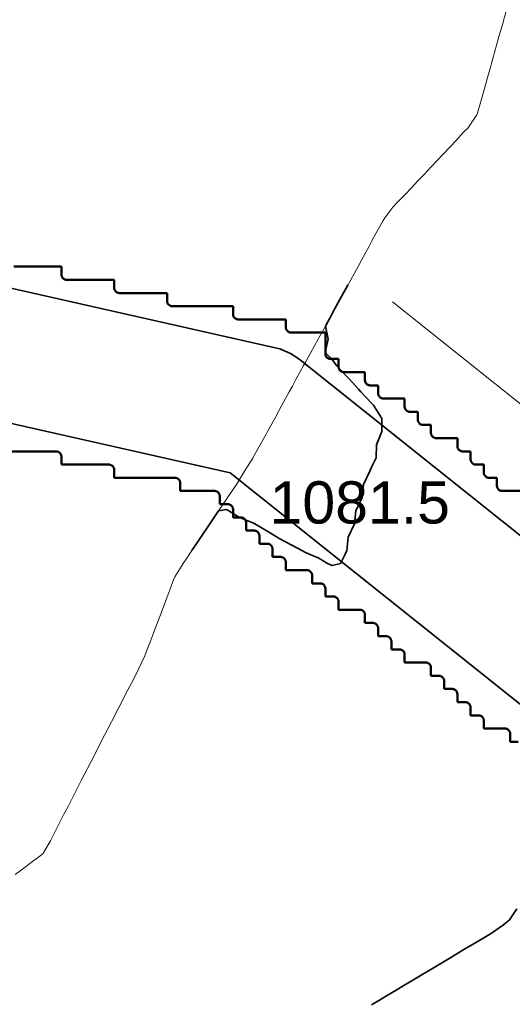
# Model space of a CAD drawing. Header units: metres. Extents: x -6552 to -6384, y 5654608 to 5654799.
# Tile 25 of 68: x -6435 to -6426, y 5654643 to 5654661. Entities that reach past the tile are written whole.
import ezdxf
from ezdxf.enums import TextEntityAlignment as Align

# ---------------------------------------------------------------- set-up
doc = ezdxf.new("R2010")
doc.units = ezdxf.units.M
doc.header["$LTSCALE"] = 0.5
doc.linetypes.add('DASHED', pattern=[9, 6, -3])
doc.linetypes.add('PHANTOM', pattern=[22, 12, -2, 2, -2, 2, -2])
for name, color, linetype, lineweight in [('L-GRAD-CONT', 5, 'DASHED', 25), ('L-GRAD-SLOPE', 5, 'Continuous', 18), ('L-HARD-PAVE', 8, 'Continuous', 35), ('L-SITE-LIMIT', 6, 'PHANTOM', 50), ('V-TOPO-MAJR', 34, 'Continuous', 35), ('V-TOPO-MINR', 32, 'Continuous', 13)]:
    doc.layers.add(name, color=color, linetype=linetype, lineweight=lineweight)
doc.styles.add('BR-STD', font='arial.ttf')

msp = doc.modelspace()

# ---------------------------------------------------------------- linework, layer by layer
at = {"layer": 'L-GRAD-CONT', "lineweight": 35}
msp.add_lwpolyline([(-6429.074, 5654656.155), (-6429.09, 5654656.125), (-6429.125, 5654656.062), (-6429.228, 5654655.875), (-6429.364, 5654655.625), (-6429.375, 5654655.606), (-6429.501, 5654655.375), (-6429.45, 5654655.125), (-6429.503, 5654654.875), (-6429.375, 5654654.741), (-6429.29, 5654654.625), (-6429.125, 5654654.453), (-6429.05, 5654654.375), (-6428.875, 5654654.177), (-6428.829, 5654654.125), (-6428.625, 5654653.912), (-6428.589, 5654653.875), (-6428.434, 5654653.625), (-6428.434, 5654653.375), (-6428.533, 5654653.125), (-6428.541, 5654652.875), (-6428.625, 5654652.7), (-6428.661, 5654652.625), (-6428.78, 5654652.375), (-6428.805, 5654652.125), (-6428.875, 5654651.979), (-6428.925, 5654651.875), (-6428.948, 5654651.625), (-6429.068, 5654651.375), (-6429.091, 5654651.125), (-6429.125, 5654651.054), (-6429.211, 5654650.875), (-6429.375, 5654650.836), (-6429.46, 5654650.875), (-6429.625, 5654650.98), (-6429.875, 5654651.087), (-6429.948, 5654651.125), (-6430.125, 5654651.214), (-6430.375, 5654651.352), (-6430.416, 5654651.375), (-6430.625, 5654651.499), (-6430.838, 5654651.625), (-6430.875, 5654651.646), (-6431.125, 5654651.748), (-6431.327, 5654651.875), (-6431.375, 5654651.901), (-6431.522, 5654651.875), (-6431.625, 5654651.723), (-6431.691, 5654651.625), (-6431.86, 5654651.375), (-6431.875, 5654651.353), (-6432.027, 5654651.125), (-6432.028, 5654651.124)], dxfattribs=at)
at = {"layer": 'L-GRAD-SLOPE'}
msp.add_lwpolyline([(-6428.226, 5654655.83), (-6424.318, 5654652.712)], dxfattribs=at)
at = {"layer": 'L-HARD-PAVE'}
for points in [[(-6457.112, 5654660.98), (-6430.475, 5654654.969), (-6430.366, 5654654.94), (-6430.26, 5654654.9), (-6430.159, 5654654.851), (-6430.062, 5654654.793), (-6429.97, 5654654.727), (-6417.939, 5654645.127)], [(-6419.498, 5654643.173), (-6431.305, 5654652.594), (-6457.418, 5654658.486)]]:
    msp.add_lwpolyline(points, dxfattribs=at)
at = {"layer": 'L-SITE-LIMIT'}
for points in [[(-6435.4, 5654656.5), (-6434.502, 5654656.5), (-6434.5, 5654656.5), (-6434.5, 5654656.498), (-6434.5, 5654656.35), (-6434.5, 5654656.34), (-6434.498, 5654656.33), (-6434.496, 5654656.321), (-6434.492, 5654656.312), (-6434.488, 5654656.303), (-6434.483, 5654656.294), (-6434.477, 5654656.287), (-6434.471, 5654656.279), (-6434.463, 5654656.273), (-6434.456, 5654656.267), (-6434.447, 5654656.262), (-6434.438, 5654656.258), (-6434.429, 5654656.254), (-6434.42, 5654656.252), (-6434.41, 5654656.25), (-6434.4, 5654656.25), (-6433.502, 5654656.25), (-6433.5, 5654656.25), (-6433.5, 5654656.248), (-6433.5, 5654656.1), (-6433.5, 5654656.09), (-6433.498, 5654656.08), (-6433.496, 5654656.071), (-6433.492, 5654656.062), (-6433.488, 5654656.053), (-6433.483, 5654656.044), (-6433.477, 5654656.037), (-6433.471, 5654656.029), (-6433.463, 5654656.023), (-6433.456, 5654656.017), (-6433.447, 5654656.012), (-6433.438, 5654656.008), (-6433.429, 5654656.004), (-6433.42, 5654656.002), (-6433.41, 5654656), (-6433.4, 5654656), (-6432.502, 5654656), (-6432.5, 5654656), (-6432.5, 5654655.998), (-6432.5, 5654655.85), (-6432.5, 5654655.84), (-6432.498, 5654655.83), (-6432.496, 5654655.821), (-6432.492, 5654655.812), (-6432.488, 5654655.803), (-6432.483, 5654655.794), (-6432.477, 5654655.787), (-6432.471, 5654655.779), (-6432.463, 5654655.773), (-6432.456, 5654655.767), (-6432.447, 5654655.762), (-6432.438, 5654655.758), (-6432.429, 5654655.754), (-6432.42, 5654655.752), (-6432.41, 5654655.75), (-6432.4, 5654655.75), (-6431.252, 5654655.75), (-6431.25, 5654655.75), (-6431.25, 5654655.748), (-6431.25, 5654655.6), (-6431.25, 5654655.59), (-6431.248, 5654655.58), (-6431.246, 5654655.571), (-6431.242, 5654655.562), (-6431.238, 5654655.553), (-6431.233, 5654655.544), (-6431.227, 5654655.537), (-6431.221, 5654655.529), (-6431.213, 5654655.523), (-6431.206, 5654655.517), (-6431.197, 5654655.512), (-6431.188, 5654655.508), (-6431.179, 5654655.504), (-6431.17, 5654655.502), (-6431.16, 5654655.5), (-6431.15, 5654655.5), (-6430.252, 5654655.5), (-6430.25, 5654655.5), (-6430.25, 5654655.498), (-6430.25, 5654655.35), (-6430.25, 5654655.34), (-6430.248, 5654655.33), (-6430.246, 5654655.321), (-6430.242, 5654655.312), (-6430.238, 5654655.303), (-6430.233, 5654655.294), (-6430.227, 5654655.287), (-6430.221, 5654655.279), (-6430.213, 5654655.273), (-6430.206, 5654655.267), (-6430.197, 5654655.262), (-6430.188, 5654655.258), (-6430.179, 5654655.254), (-6430.17, 5654655.252), (-6430.16, 5654655.25), (-6430.15, 5654655.25), (-6429.502, 5654655.25), (-6429.5, 5654655.25), (-6429.5, 5654655.248), (-6429.5, 5654654.85), (-6429.5, 5654654.84), (-6429.498, 5654654.83), (-6429.496, 5654654.821), (-6429.492, 5654654.812), (-6429.488, 5654654.803), (-6429.483, 5654654.794), (-6429.477, 5654654.787), (-6429.471, 5654654.779), (-6429.463, 5654654.773), (-6429.456, 5654654.767), (-6429.447, 5654654.762), (-6429.438, 5654654.758), (-6429.429, 5654654.754), (-6429.42, 5654654.752), (-6429.41, 5654654.75), (-6429.4, 5654654.75), (-6429.252, 5654654.75), (-6429.25, 5654654.75), (-6429.25, 5654654.748), (-6429.25, 5654654.6), (-6429.25, 5654654.59), (-6429.248, 5654654.58), (-6429.246, 5654654.571), (-6429.242, 5654654.562), (-6429.238, 5654654.553), (-6429.233, 5654654.544), (-6429.227, 5654654.537), (-6429.221, 5654654.529), (-6429.213, 5654654.523), (-6429.206, 5654654.517), (-6429.197, 5654654.512), (-6429.188, 5654654.508), (-6429.179, 5654654.504), (-6429.17, 5654654.502), (-6429.16, 5654654.5), (-6429.15, 5654654.5), (-6428.752, 5654654.5), (-6428.75, 5654654.5), (-6428.75, 5654654.498), (-6428.75, 5654654.35), (-6428.75, 5654654.34), (-6428.748, 5654654.33), (-6428.746, 5654654.321), (-6428.742, 5654654.312), (-6428.738, 5654654.303), (-6428.733, 5654654.294), (-6428.727, 5654654.287), (-6428.721, 5654654.279), (-6428.713, 5654654.273), (-6428.706, 5654654.267), (-6428.697, 5654654.262), (-6428.688, 5654654.258), (-6428.679, 5654654.254), (-6428.67, 5654654.252), (-6428.66, 5654654.25), (-6428.65, 5654654.25), (-6428.502, 5654654.25), (-6428.5, 5654654.25), (-6428.5, 5654654.248), (-6428.5, 5654654.1), (-6428.5, 5654654.09), (-6428.498, 5654654.08), (-6428.496, 5654654.071), (-6428.492, 5654654.062), (-6428.488, 5654654.053), (-6428.483, 5654654.044), (-6428.477, 5654654.037), (-6428.471, 5654654.029), (-6428.463, 5654654.023), (-6428.456, 5654654.017), (-6428.447, 5654654.012), (-6428.438, 5654654.008), (-6428.429, 5654654.004), (-6428.42, 5654654.002), (-6428.41, 5654654), (-6428.4, 5654654), (-6428.002, 5654654), (-6428, 5654654), (-6428, 5654653.998), (-6428, 5654653.85), (-6428, 5654653.84), (-6427.998, 5654653.83), (-6427.996, 5654653.821), (-6427.992, 5654653.812), (-6427.988, 5654653.803), (-6427.983, 5654653.794), (-6427.977, 5654653.787), (-6427.971, 5654653.779), (-6427.963, 5654653.773), (-6427.956, 5654653.767), (-6427.947, 5654653.762), (-6427.938, 5654653.758), (-6427.929, 5654653.754), (-6427.92, 5654653.752), (-6427.91, 5654653.75), (-6427.9, 5654653.75), (-6427.752, 5654653.75), (-6427.75, 5654653.75), (-6427.75, 5654653.748), (-6427.75, 5654653.6), (-6427.75, 5654653.59), (-6427.748, 5654653.58), (-6427.746, 5654653.571), (-6427.742, 5654653.562), (-6427.738, 5654653.553), (-6427.733, 5654653.544), (-6427.727, 5654653.537), (-6427.721, 5654653.529), (-6427.713, 5654653.523), (-6427.706, 5654653.517), (-6427.697, 5654653.512), (-6427.688, 5654653.508), (-6427.679, 5654653.504), (-6427.67, 5654653.502), (-6427.66, 5654653.5), (-6427.65, 5654653.5), (-6427.502, 5654653.5), (-6427.5, 5654653.5), (-6427.5, 5654653.498), (-6427.5, 5654653.35), (-6427.5, 5654653.34), (-6427.498, 5654653.33), (-6427.496, 5654653.321), (-6427.492, 5654653.312), (-6427.488, 5654653.303), (-6427.483, 5654653.294), (-6427.477, 5654653.287), (-6427.471, 5654653.279), (-6427.463, 5654653.273), (-6427.456, 5654653.267), (-6427.447, 5654653.262), (-6427.438, 5654653.258), (-6427.429, 5654653.254), (-6427.42, 5654653.252), (-6427.41, 5654653.25), (-6427.4, 5654653.25), (-6427.002, 5654653.25), (-6427, 5654653.25), (-6427, 5654653.248), (-6427, 5654653.1), (-6427, 5654653.09), (-6426.998, 5654653.08), (-6426.996, 5654653.071), (-6426.992, 5654653.062), (-6426.988, 5654653.053), (-6426.983, 5654653.044), (-6426.977, 5654653.037), (-6426.971, 5654653.029), (-6426.963, 5654653.023), (-6426.956, 5654653.017), (-6426.947, 5654653.012), (-6426.938, 5654653.008), (-6426.929, 5654653.004), (-6426.92, 5654653.002), (-6426.91, 5654653), (-6426.9, 5654653), (-6426.752, 5654653), (-6426.75, 5654653), (-6426.75, 5654652.998), (-6426.75, 5654652.85), (-6426.75, 5654652.84), (-6426.748, 5654652.83), (-6426.746, 5654652.821), (-6426.742, 5654652.812), (-6426.738, 5654652.803), (-6426.733, 5654652.794), (-6426.727, 5654652.787), (-6426.721, 5654652.779), (-6426.713, 5654652.773), (-6426.706, 5654652.767), (-6426.697, 5654652.762), (-6426.688, 5654652.758), (-6426.679, 5654652.754), (-6426.67, 5654652.752), (-6426.66, 5654652.75), (-6426.65, 5654652.75), (-6426.502, 5654652.75), (-6426.5, 5654652.75), (-6426.5, 5654652.748), (-6426.5, 5654652.6), (-6426.5, 5654652.59), (-6426.498, 5654652.58), (-6426.496, 5654652.571), (-6426.492, 5654652.562), (-6426.488, 5654652.553), (-6426.483, 5654652.544), (-6426.477, 5654652.537), (-6426.471, 5654652.529), (-6426.463, 5654652.523), (-6426.456, 5654652.517), (-6426.447, 5654652.512), (-6426.438, 5654652.508), (-6426.429, 5654652.504), (-6426.42, 5654652.502), (-6426.41, 5654652.5), (-6426.4, 5654652.5), (-6426.252, 5654652.5), (-6426.25, 5654652.5), (-6426.25, 5654652.498), (-6426.25, 5654652.35), (-6426.25, 5654652.34), (-6426.248, 5654652.33), (-6426.246, 5654652.321), (-6426.242, 5654652.312), (-6426.238, 5654652.303), (-6426.233, 5654652.294), (-6426.227, 5654652.287), (-6426.221, 5654652.279), (-6426.213, 5654652.273), (-6426.206, 5654652.267), (-6426.197, 5654652.262), (-6426.188, 5654652.258), (-6426.179, 5654652.254), (-6426.17, 5654652.252), (-6426.16, 5654652.25), (-6426.15, 5654652.25), (-6425.752, 5654652.25)], [(-6425.85, 5654647.5), (-6425.998, 5654647.5), (-6426, 5654647.5), (-6426, 5654647.502), (-6426, 5654647.65), (-6426, 5654647.66), (-6426.002, 5654647.67), (-6426.004, 5654647.679), (-6426.008, 5654647.688), (-6426.012, 5654647.697), (-6426.017, 5654647.706), (-6426.023, 5654647.713), (-6426.029, 5654647.721), (-6426.037, 5654647.727), (-6426.044, 5654647.733), (-6426.053, 5654647.738), (-6426.062, 5654647.742), (-6426.071, 5654647.746), (-6426.08, 5654647.748), (-6426.09, 5654647.75), (-6426.1, 5654647.75), (-6426.498, 5654647.75), (-6426.5, 5654647.75), (-6426.5, 5654647.752), (-6426.5, 5654647.9), (-6426.5, 5654647.91), (-6426.502, 5654647.92), (-6426.504, 5654647.929), (-6426.508, 5654647.938), (-6426.512, 5654647.947), (-6426.517, 5654647.956), (-6426.523, 5654647.963), (-6426.529, 5654647.971), (-6426.537, 5654647.977), (-6426.544, 5654647.983), (-6426.553, 5654647.988), (-6426.562, 5654647.992), (-6426.571, 5654647.996), (-6426.58, 5654647.998), (-6426.59, 5654648), (-6426.6, 5654648), (-6426.748, 5654648), (-6426.75, 5654648), (-6426.75, 5654648.002), (-6426.75, 5654648.15), (-6426.75, 5654648.16), (-6426.752, 5654648.17), (-6426.754, 5654648.179), (-6426.758, 5654648.188), (-6426.762, 5654648.197), (-6426.767, 5654648.206), (-6426.773, 5654648.213), (-6426.779, 5654648.221), (-6426.787, 5654648.227), (-6426.794, 5654648.233), (-6426.803, 5654648.238), (-6426.812, 5654648.242), (-6426.821, 5654648.246), (-6426.83, 5654648.248), (-6426.84, 5654648.25), (-6426.85, 5654648.25), (-6426.998, 5654648.25), (-6427, 5654648.25), (-6427, 5654648.252), (-6427, 5654648.4), (-6427, 5654648.41), (-6427.002, 5654648.42), (-6427.004, 5654648.429), (-6427.008, 5654648.438), (-6427.012, 5654648.447), (-6427.017, 5654648.456), (-6427.023, 5654648.463), (-6427.029, 5654648.471), (-6427.037, 5654648.477), (-6427.044, 5654648.483), (-6427.053, 5654648.488), (-6427.062, 5654648.492), (-6427.071, 5654648.496), (-6427.08, 5654648.498), (-6427.09, 5654648.5), (-6427.1, 5654648.5), (-6427.248, 5654648.5), (-6427.25, 5654648.5), (-6427.25, 5654648.502), (-6427.25, 5654648.65), (-6427.25, 5654648.66), (-6427.252, 5654648.67), (-6427.254, 5654648.679), (-6427.258, 5654648.688), (-6427.262, 5654648.697), (-6427.267, 5654648.706), (-6427.273, 5654648.713), (-6427.279, 5654648.721), (-6427.287, 5654648.727), (-6427.294, 5654648.733), (-6427.303, 5654648.738), (-6427.312, 5654648.742), (-6427.321, 5654648.746), (-6427.33, 5654648.748), (-6427.34, 5654648.75), (-6427.35, 5654648.75), (-6427.498, 5654648.75), (-6427.5, 5654648.75), (-6427.5, 5654648.752), (-6427.5, 5654648.9), (-6427.5, 5654648.91), (-6427.502, 5654648.92), (-6427.504, 5654648.929), (-6427.508, 5654648.938), (-6427.512, 5654648.947), (-6427.517, 5654648.956), (-6427.523, 5654648.963), (-6427.529, 5654648.971), (-6427.537, 5654648.977), (-6427.544, 5654648.983), (-6427.553, 5654648.988), (-6427.562, 5654648.992), (-6427.571, 5654648.996), (-6427.58, 5654648.998), (-6427.59, 5654649), (-6427.6, 5654649), (-6427.998, 5654649), (-6428, 5654649), (-6428, 5654649.002), (-6428, 5654649.15), (-6428, 5654649.16), (-6428.002, 5654649.17), (-6428.004, 5654649.179), (-6428.008, 5654649.188), (-6428.012, 5654649.197), (-6428.017, 5654649.206), (-6428.023, 5654649.213), (-6428.029, 5654649.221), (-6428.037, 5654649.227), (-6428.044, 5654649.233), (-6428.053, 5654649.238), (-6428.062, 5654649.242), (-6428.071, 5654649.246), (-6428.08, 5654649.248), (-6428.09, 5654649.25), (-6428.1, 5654649.25), (-6428.248, 5654649.25), (-6428.25, 5654649.25), (-6428.25, 5654649.252), (-6428.25, 5654649.4), (-6428.25, 5654649.41), (-6428.252, 5654649.42), (-6428.254, 5654649.429), (-6428.258, 5654649.438), (-6428.262, 5654649.447), (-6428.267, 5654649.456), (-6428.273, 5654649.463), (-6428.279, 5654649.471), (-6428.287, 5654649.477), (-6428.294, 5654649.483), (-6428.303, 5654649.488), (-6428.312, 5654649.492), (-6428.321, 5654649.496), (-6428.33, 5654649.498), (-6428.34, 5654649.5), (-6428.35, 5654649.5), (-6428.498, 5654649.5), (-6428.5, 5654649.5), (-6428.5, 5654649.502), (-6428.5, 5654649.65), (-6428.5, 5654649.66), (-6428.502, 5654649.67), (-6428.504, 5654649.679), (-6428.508, 5654649.688), (-6428.512, 5654649.697), (-6428.517, 5654649.706), (-6428.523, 5654649.713), (-6428.529, 5654649.721), (-6428.537, 5654649.727), (-6428.544, 5654649.733), (-6428.553, 5654649.738), (-6428.562, 5654649.742), (-6428.571, 5654649.746), (-6428.58, 5654649.748), (-6428.59, 5654649.75), (-6428.6, 5654649.75), (-6428.748, 5654649.75), (-6428.75, 5654649.75), (-6428.75, 5654649.752), (-6428.75, 5654649.9), (-6428.75, 5654649.91), (-6428.752, 5654649.92), (-6428.754, 5654649.929), (-6428.758, 5654649.938), (-6428.762, 5654649.947), (-6428.767, 5654649.956), (-6428.773, 5654649.963), (-6428.779, 5654649.971), (-6428.787, 5654649.977), (-6428.794, 5654649.983), (-6428.803, 5654649.988), (-6428.812, 5654649.992), (-6428.821, 5654649.996), (-6428.83, 5654649.998), (-6428.84, 5654650), (-6428.85, 5654650), (-6429.248, 5654650), (-6429.25, 5654650), (-6429.25, 5654650.002), (-6429.25, 5654650.15), (-6429.25, 5654650.16), (-6429.252, 5654650.17), (-6429.254, 5654650.179), (-6429.258, 5654650.188), (-6429.262, 5654650.197), (-6429.267, 5654650.206), (-6429.273, 5654650.213), (-6429.279, 5654650.221), (-6429.287, 5654650.227), (-6429.294, 5654650.233), (-6429.303, 5654650.238), (-6429.312, 5654650.242), (-6429.321, 5654650.246), (-6429.33, 5654650.248), (-6429.34, 5654650.25), (-6429.35, 5654650.25), (-6429.498, 5654650.25), (-6429.5, 5654650.25), (-6429.5, 5654650.252), (-6429.5, 5654650.4), (-6429.5, 5654650.41), (-6429.502, 5654650.42), (-6429.504, 5654650.429), (-6429.508, 5654650.438), (-6429.512, 5654650.447), (-6429.517, 5654650.456), (-6429.523, 5654650.463), (-6429.529, 5654650.471), (-6429.537, 5654650.477), (-6429.544, 5654650.483), (-6429.553, 5654650.488), (-6429.562, 5654650.492), (-6429.571, 5654650.496), (-6429.58, 5654650.498), (-6429.59, 5654650.5), (-6429.6, 5654650.5), (-6429.748, 5654650.5), (-6429.75, 5654650.5), (-6429.75, 5654650.502), (-6429.75, 5654650.65), (-6429.75, 5654650.66), (-6429.752, 5654650.67), (-6429.754, 5654650.679), (-6429.758, 5654650.688), (-6429.762, 5654650.697), (-6429.767, 5654650.706), (-6429.773, 5654650.713), (-6429.779, 5654650.721), (-6429.787, 5654650.727), (-6429.794, 5654650.733), (-6429.803, 5654650.738), (-6429.812, 5654650.742), (-6429.821, 5654650.746), (-6429.83, 5654650.748), (-6429.84, 5654650.75), (-6429.85, 5654650.75), (-6430.248, 5654650.75), (-6430.25, 5654650.75), (-6430.25, 5654650.752), (-6430.25, 5654650.9), (-6430.25, 5654650.91), (-6430.252, 5654650.92), (-6430.254, 5654650.929), (-6430.258, 5654650.938), (-6430.262, 5654650.947), (-6430.267, 5654650.956), (-6430.273, 5654650.963), (-6430.279, 5654650.971), (-6430.287, 5654650.977), (-6430.294, 5654650.983), (-6430.303, 5654650.988), (-6430.312, 5654650.992), (-6430.321, 5654650.996), (-6430.33, 5654650.998), (-6430.34, 5654651), (-6430.35, 5654651), (-6430.498, 5654651), (-6430.5, 5654651), (-6430.5, 5654651.002), (-6430.5, 5654651.15), (-6430.5, 5654651.16), (-6430.502, 5654651.17), (-6430.504, 5654651.179), (-6430.508, 5654651.188), (-6430.512, 5654651.197), (-6430.517, 5654651.206), (-6430.523, 5654651.213), (-6430.529, 5654651.221), (-6430.537, 5654651.227), (-6430.544, 5654651.233), (-6430.553, 5654651.238), (-6430.562, 5654651.242), (-6430.571, 5654651.246), (-6430.58, 5654651.248), (-6430.59, 5654651.25), (-6430.6, 5654651.25), (-6430.748, 5654651.25), (-6430.75, 5654651.25), (-6430.75, 5654651.252), (-6430.75, 5654651.4), (-6430.75, 5654651.41), (-6430.752, 5654651.42), (-6430.754, 5654651.429), (-6430.758, 5654651.438), (-6430.762, 5654651.447), (-6430.767, 5654651.456), (-6430.773, 5654651.463), (-6430.779, 5654651.471), (-6430.787, 5654651.477), (-6430.794, 5654651.483), (-6430.803, 5654651.488), (-6430.812, 5654651.492), (-6430.821, 5654651.496), (-6430.83, 5654651.498), (-6430.84, 5654651.5), (-6430.85, 5654651.5), (-6430.998, 5654651.5), (-6431, 5654651.5), (-6431, 5654651.502), (-6431, 5654651.65), (-6431, 5654651.66), (-6431.002, 5654651.67), (-6431.004, 5654651.679), (-6431.008, 5654651.688), (-6431.012, 5654651.697), (-6431.017, 5654651.706), (-6431.023, 5654651.713), (-6431.029, 5654651.721), (-6431.037, 5654651.727), (-6431.044, 5654651.733), (-6431.053, 5654651.738), (-6431.062, 5654651.742), (-6431.071, 5654651.746), (-6431.08, 5654651.748), (-6431.09, 5654651.75), (-6431.1, 5654651.75), (-6431.248, 5654651.75), (-6431.25, 5654651.75), (-6431.25, 5654651.752), (-6431.25, 5654651.9), (-6431.25, 5654651.91), (-6431.252, 5654651.92), (-6431.254, 5654651.929), (-6431.258, 5654651.938), (-6431.262, 5654651.947), (-6431.267, 5654651.956), (-6431.273, 5654651.963), (-6431.279, 5654651.971), (-6431.287, 5654651.977), (-6431.294, 5654651.983), (-6431.303, 5654651.988), (-6431.312, 5654651.992), (-6431.321, 5654651.996), (-6431.33, 5654651.998), (-6431.34, 5654652), (-6431.35, 5654652), (-6431.498, 5654652), (-6431.5, 5654652), (-6431.5, 5654652.002), (-6431.5, 5654652.15), (-6431.5, 5654652.16), (-6431.502, 5654652.17), (-6431.504, 5654652.179), (-6431.508, 5654652.188), (-6431.512, 5654652.197), (-6431.517, 5654652.206), (-6431.523, 5654652.213), (-6431.529, 5654652.221), (-6431.537, 5654652.227), (-6431.544, 5654652.233), (-6431.553, 5654652.238), (-6431.562, 5654652.242), (-6431.571, 5654652.246), (-6431.58, 5654652.248), (-6431.59, 5654652.25), (-6431.6, 5654652.25), (-6432.248, 5654652.25), (-6432.25, 5654652.25), (-6432.25, 5654652.252), (-6432.25, 5654652.4), (-6432.25, 5654652.41), (-6432.252, 5654652.42), (-6432.254, 5654652.429), (-6432.258, 5654652.438), (-6432.262, 5654652.447), (-6432.267, 5654652.456), (-6432.273, 5654652.463), (-6432.279, 5654652.471), (-6432.287, 5654652.477), (-6432.294, 5654652.483), (-6432.303, 5654652.488), (-6432.312, 5654652.492), (-6432.321, 5654652.496), (-6432.33, 5654652.498), (-6432.34, 5654652.5), (-6432.35, 5654652.5), (-6433.498, 5654652.5), (-6433.5, 5654652.5), (-6433.5, 5654652.502), (-6433.5, 5654652.65), (-6433.5, 5654652.66), (-6433.502, 5654652.67), (-6433.504, 5654652.679), (-6433.508, 5654652.688), (-6433.512, 5654652.697), (-6433.517, 5654652.706), (-6433.523, 5654652.713), (-6433.529, 5654652.721), (-6433.537, 5654652.727), (-6433.544, 5654652.733), (-6433.553, 5654652.738), (-6433.562, 5654652.742), (-6433.571, 5654652.746), (-6433.58, 5654652.748), (-6433.59, 5654652.75), (-6433.6, 5654652.75), (-6434.498, 5654652.75), (-6434.5, 5654652.75), (-6434.5, 5654652.752), (-6434.5, 5654652.9), (-6434.5, 5654652.91), (-6434.502, 5654652.92), (-6434.504, 5654652.929), (-6434.508, 5654652.938), (-6434.512, 5654652.947), (-6434.517, 5654652.956), (-6434.523, 5654652.963), (-6434.529, 5654652.971), (-6434.537, 5654652.977), (-6434.544, 5654652.983), (-6434.553, 5654652.988), (-6434.562, 5654652.992), (-6434.571, 5654652.996), (-6434.58, 5654652.998), (-6434.59, 5654653), (-6434.6, 5654653), (-6435.498, 5654653)]]:
    msp.add_lwpolyline(points, dxfattribs=at)
at = {"layer": 'V-TOPO-MAJR'}
msp.add_lwpolyline([(-6425.875, 5654644.332), (-6426.01, 5654644.125), (-6426.125, 5654644.03), (-6426.352, 5654643.875), (-6426.375, 5654643.861), (-6426.625, 5654643.711), (-6426.771, 5654643.625), (-6426.875, 5654643.563), (-6427.125, 5654643.414), (-6427.189, 5654643.375), (-6427.375, 5654643.264), (-6427.609, 5654643.125), (-6427.625, 5654643.116), (-6427.875, 5654642.966), (-6428.027, 5654642.875), (-6428.125, 5654642.816), (-6428.375, 5654642.667), (-6428.445, 5654642.625), (-6428.625, 5654642.519)], dxfattribs=at)
at = {"layer": 'V-TOPO-MINR'}
msp.add_lwpolyline([(-6426.066, 5654661.375), (-6426.125, 5654661.164), (-6426.136, 5654661.125), (-6426.207, 5654660.875), (-6426.276, 5654660.625), (-6426.346, 5654660.375), (-6426.375, 5654660.27), (-6426.416, 5654660.125), (-6426.487, 5654659.875), (-6426.558, 5654659.625), (-6426.625, 5654659.388), (-6426.629, 5654659.375), (-6426.804, 5654659.125), (-6426.875, 5654659.05), (-6427.038, 5654658.875), (-6427.125, 5654658.782), (-6427.274, 5654658.625), (-6427.375, 5654658.518), (-6427.51, 5654658.375), (-6427.625, 5654658.254), (-6427.747, 5654658.125), (-6427.875, 5654657.989), (-6427.983, 5654657.875), (-6428.125, 5654657.725), (-6428.22, 5654657.625), (-6428.375, 5654657.423), (-6428.404, 5654657.375), (-6428.543, 5654657.125), (-6428.625, 5654656.973), (-6428.678, 5654656.875), (-6428.816, 5654656.625), (-6428.875, 5654656.517), (-6428.952, 5654656.375), (-6429.09, 5654656.125), (-6429.125, 5654656.062), (-6429.228, 5654655.875), (-6429.364, 5654655.625), (-6429.375, 5654655.606), (-6429.501, 5654655.375), (-6429.625, 5654655.149), (-6429.638, 5654655.125), (-6429.775, 5654654.875), (-6429.875, 5654654.692), (-6429.912, 5654654.625), (-6430.051, 5654654.375), (-6430.125, 5654654.238), (-6430.186, 5654654.125), (-6430.324, 5654653.875), (-6430.375, 5654653.782), (-6430.46, 5654653.625), (-6430.598, 5654653.375), (-6430.625, 5654653.327), (-6430.736, 5654653.125), (-6430.872, 5654652.875), (-6430.875, 5654652.87), (-6431.034, 5654652.625), (-6431.125, 5654652.467), (-6431.187, 5654652.375), (-6431.353, 5654652.125), (-6431.375, 5654652.092), (-6431.522, 5654651.875), (-6431.625, 5654651.723), (-6431.691, 5654651.625), (-6431.86, 5654651.375), (-6431.875, 5654651.353), (-6432.027, 5654651.125), (-6432.125, 5654650.978), (-6432.195, 5654650.875), (-6432.351, 5654650.625), (-6432.375, 5654650.565), (-6432.447, 5654650.375), (-6432.539, 5654650.125), (-6432.625, 5654649.901), (-6432.635, 5654649.875), (-6432.73, 5654649.625), (-6432.826, 5654649.375), (-6432.875, 5654649.246), (-6432.921, 5654649.125), (-6433.038, 5654648.875), (-6433.125, 5654648.705), (-6433.166, 5654648.625), (-6433.296, 5654648.375), (-6433.375, 5654648.221), (-6433.424, 5654648.125), (-6433.552, 5654647.875), (-6433.625, 5654647.734), (-6433.682, 5654647.625), (-6433.81, 5654647.375), (-6433.875, 5654647.247), (-6433.938, 5654647.125), (-6434.068, 5654646.875), (-6434.125, 5654646.763), (-6434.196, 5654646.625), (-6434.323, 5654646.375), (-6434.375, 5654646.276), (-6434.454, 5654646.125), (-6434.582, 5654645.875), (-6434.625, 5654645.79), (-6434.709, 5654645.625), (-6434.855, 5654645.375), (-6434.875, 5654645.36), (-6435.125, 5654645.172), (-6435.188, 5654645.125), (-6435.375, 5654644.984)], dxfattribs=at)

# ---------------------------------------------------------------- texts
at = {"layer": 'L-GRAD-CONT', "style": 'BR-STD'}
msp.add_text('1081.5', height=0.8, dxfattribs=at).set_placement((-6428.849, 5654652.033), align=Align.MIDDLE_CENTER)

doc.saveas('drawing.dxf')
